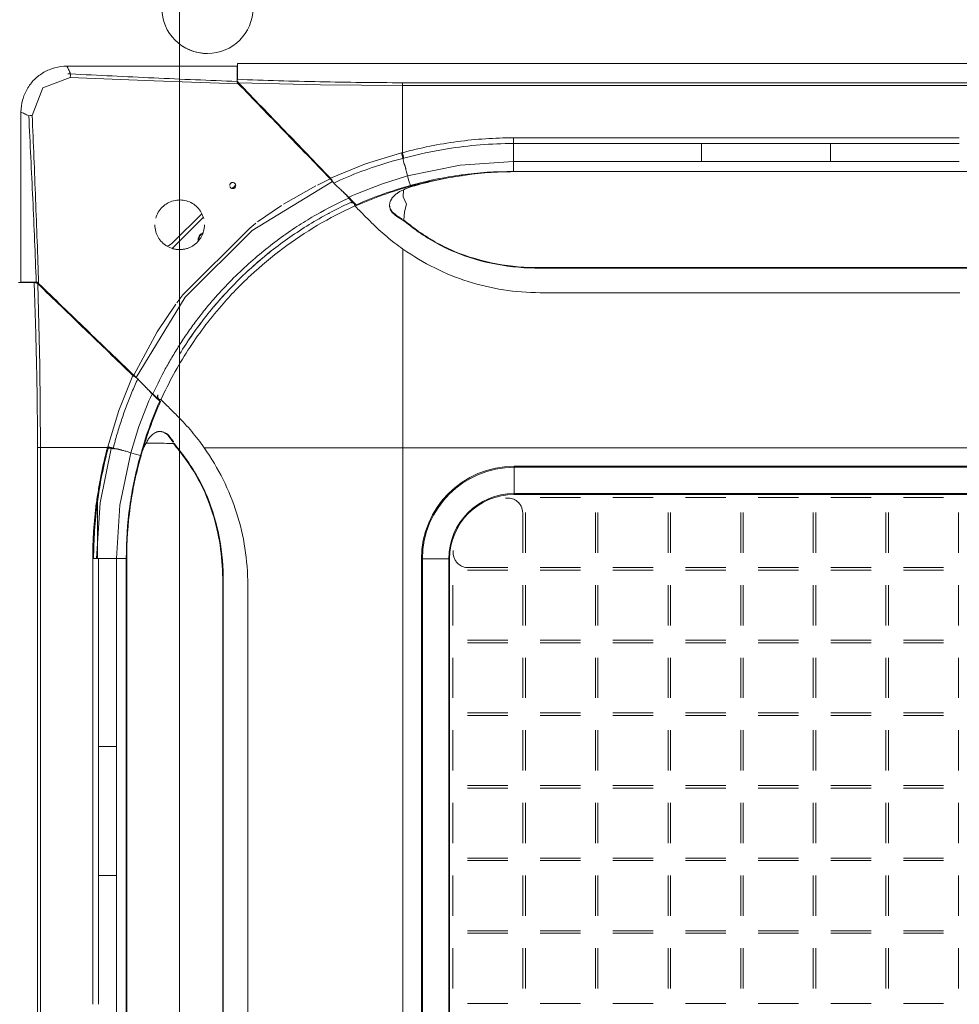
# Model space of a CAD drawing. Header units: millimetres. Extents: x -37728 to 44100, y 631619 to 691915.
# Tile 52 of 256: x -26727 to -26417, y 657728 to 658053. Entities that reach past the tile are written whole.
import ezdxf

# ---------------------------------------------------------------- set-up
doc = ezdxf.new("R2010")
doc.units = ezdxf.units.MM
doc.layers.add('_XREF', color=7, linetype='Continuous')
for name, color, linetype, lineweight in [('I-FURN', 252, 'Continuous', 5), ('LATS_EQ_IDU', 7, 'Continuous', 0), ('LATS_PANEL', 7, 'Continuous', 0)]:
    doc.layers.add(name, color=color, linetype=linetype, lineweight=lineweight)

# ---------------------------------------------------------------- blocks, each defined once
blk = doc.blocks.new('LATS_IDU_4WAY_CASSETTE_TE_TR_TQ_620')
at = {"layer": 'LATS_PANEL', "color": 0}
for p, q in [((-294.86, 310.04), (-238.65, 310.04)), ((-238.65, 310.04), (-238.65, 305)), ((-238.55, 310.89), (238.55, 310.89)), ((-238.55, 305.69), (-238.55, 310.89)), ((-293.66, 307.46), (-294.53, 307.47)), ((184, 304.57), (-184, 304.57)), ((-184, 303.62), (184, 303.62)), ((-310.04, 238.65), (-310.04, 294.86)), ((-306.97, 293.73), (-307.46, 293.66)), ((-306.32, 293.78), (-306.97, 293.73)), ((-147.3, 286.34), (-147.3, 285.35)), ((-85.23, 286.34), (-147.3, 286.34)), ((-147.3, 285.35), (-147.3, 284.46)), ((-147.3, 284.46), (-85.23, 284.46)), ((-42.61, 286.34), (-85.23, 286.34)), ((-85.23, 284.46), (-42.61, 284.46)), ((0, 286.34), (-42.61, 286.34)), ((-42.61, 284.46), (0, 284.46)), ((-184, 281.43), (-184.27, 281.36)), ((-184, 281.43), (-183.74, 280.49)), ((-183.74, 280.49), (-183.54, 279.63)), ((-85.23, 278.53), (-147.3, 278.53)), ((-85.23, 278.53), (-42.61, 278.53)), ((-42.61, 278.53), (0, 278.53)), ((-147.3, 275.13), (-147.3, 275.23)), ((-85.23, 275.23), (-147.3, 275.23)), ((-146.12, 275.17), (147.48, 275.17)), ((-42.61, 275.23), (-85.23, 275.23)), ((0, 275.23), (-42.61, 275.23)), ((-212.65, 270.46), (-223.3, 264.4)), ((-207.88, 272.79), (-212.05, 270.76)), ((-223.91, 264.01), (-231.85, 258.54)), ((-188.22, 263.62), (-188.24, 263.86)), ((-217.45, 254.01), (-217.74, 253.82)), ((-225.12, 248.54), (-225.34, 248.37)), ((139.78, 243.46), (-138.41, 243.46)), ((-138.41, 243.28), (139.78, 243.28)), ((-310.89, 238.55), (-305.69, 238.55)), ((-304.99, 238.65), (-310.04, 238.65)), ((-303.86, 211.07), (-304.5, 238.12)), ((-138.45, 235.16), (0.18, 235.16)), ((-258.89, 231.38), (-265.06, 222.25)), ((-248.23, 225.51), (-248.5, 225.16)), ((-265.08, 222.22), (-272.79, 207.88)), ((-253.74, 217.83), (-253.99, 217.45)), ((-303.62, 184), (-303.86, 211.07)), ((-263.95, 199.22), (-266.47, 201.66)), ((-264.2, 199.28), (-263.95, 199.22)), ((-263.77, 189.33), (-263.53, 189.31)), ((-304.57, 184), (-304.57, -184)), ((-303.62, -184), (-303.62, 184)), ((-280.18, 183.97), (-280.24, 183.77)), ((-249.48, 183.89), (-216.81, 183.89)), ((-216.81, 183.89), (-183.82, 183.89)), ((-183.82, 183.89), (184.18, 183.89)), ((-183.82, -184.11), (-183.82, 183.89)), ((-147.12, 177.46), (-147.12, 177.81)), ((147.48, 177.81), (-147.12, 177.81)), ((-147.12, 177.46), (147.48, 177.46)), ((-147.12, 168.77), (-147.12, 168.48)), ((147.48, 168.77), (-147.12, 168.77)), ((-147.12, 168.48), (147.48, 168.48)), ((-125.17, 167.47), (-138.47, 167.47)), ((-101.17, 167.47), (-114.47, 167.47)), ((-77.17, 167.47), (-90.47, 167.47)), ((-53.17, 167.47), (-66.47, 167.47)), ((-29.17, 167.47), (-42.47, 167.47)), ((-5.17, 167.47), (-18.47, 167.47)), ((-144.24, 149.24), (-144.24, 162.33)), ((-143.39, 162.54), (-143.39, 149.24)), ((-120.24, 149.24), (-120.24, 162.54)), ((-119.39, 162.54), (-119.39, 149.24)), ((-96.24, 149.24), (-96.24, 162.54)), ((-95.39, 162.54), (-95.39, 149.24)), ((-72.24, 149.24), (-72.24, 162.54)), ((-71.39, 162.54), (-71.39, 149.24)), ((-48.24, 149.24), (-48.24, 162.54)), ((-47.39, 162.54), (-47.39, 149.24)), ((-24.24, 149.24), (-24.24, 162.54)), ((-23.39, 162.54), (-23.39, 149.24)), ((-0.24, 149.24), (-0.24, 162.54)), ((-284.46, 147.3), (-286.34, 147.3)), ((-286.34, 147.3), (-286.34, 85.23)), ((-284.46, 85.23), (-284.46, 147.3)), ((-278.53, 85.23), (-278.53, 147.3)), ((-275.23, 147.3), (-275.09, 147.3)), ((-275.23, 147.3), (-275.23, 85.23)), ((-275.09, -146.41), (-275.09, 147.19)), ((-177.73, 147.2), (-177.38, 147.2)), ((-177.73, 147.2), (-177.73, -147.41)), ((-177.38, -147.41), (-177.38, 147.2)), ((-168.4, 147.2), (-168.69, 147.2)), ((-168.69, 147.2), (-168.69, -147.41)), ((-168.4, -147.41), (-168.4, 147.2)), ((-149.17, 143.47), (-162.47, 143.47)), ((-162.26, 144.31), (-149.17, 144.31)), ((-138.47, 144.31), (-125.17, 144.31)), ((-125.17, 143.47), (-138.47, 143.47)), ((-114.47, 144.31), (-101.17, 144.31)), ((-101.17, 143.47), (-114.47, 143.47)), ((-90.47, 144.31), (-77.17, 144.31)), ((-77.17, 143.47), (-90.47, 143.47)), ((-66.47, 144.31), (-53.17, 144.31)), ((-53.17, 143.47), (-66.47, 143.47)), ((-42.47, 144.31), (-29.17, 144.31)), ((-29.17, 143.47), (-42.47, 143.47)), ((-18.47, 144.31), (-5.17, 144.31)), ((-5.17, 143.47), (-18.47, 143.47)), ((-243.38, 139.49), (-243.38, -138.7)), ((-243.2, -138.7), (-243.2, 139.49)), ((-235.08, -138.74), (-235.08, 138.53)), ((-167.39, 138.54), (-167.39, 125.24)), ((-144.24, 125.24), (-144.24, 138.54)), ((-143.39, 138.54), (-143.39, 125.24)), ((-120.24, 125.24), (-120.24, 138.54)), ((-119.39, 138.54), (-119.39, 125.24)), ((-96.24, 125.24), (-96.24, 138.54)), ((-95.39, 138.54), (-95.39, 125.24)), ((-72.24, 125.24), (-72.24, 138.54)), ((-71.39, 138.54), (-71.39, 125.24)), ((-48.24, 125.24), (-48.24, 138.54)), ((-47.39, 138.54), (-47.39, 125.24)), ((-24.24, 125.24), (-24.24, 138.54)), ((-23.39, 138.54), (-23.39, 125.24)), ((-0.24, 125.24), (-0.24, 138.54)), ((-162.47, 120.31), (-149.17, 120.31)), ((-149.17, 119.47), (-162.47, 119.47)), ((-138.47, 120.31), (-125.17, 120.31)), ((-125.17, 119.47), (-138.47, 119.47)), ((-114.47, 120.31), (-101.17, 120.31)), ((-101.17, 119.47), (-114.47, 119.47)), ((-90.47, 120.31), (-77.17, 120.31)), ((-77.17, 119.47), (-90.47, 119.47)), ((-66.47, 120.31), (-53.17, 120.31)), ((-53.17, 119.47), (-66.47, 119.47)), ((-42.47, 120.31), (-29.17, 120.31)), ((-29.17, 119.47), (-42.47, 119.47)), ((-18.47, 120.31), (-5.17, 120.31)), ((-5.17, 119.47), (-18.47, 119.47)), ((-167.39, 114.54), (-167.39, 101.24)), ((-144.24, 101.24), (-144.24, 114.54)), ((-143.39, 114.54), (-143.39, 101.24)), ((-120.24, 101.24), (-120.24, 114.54)), ((-119.39, 114.54), (-119.39, 101.24)), ((-96.24, 101.24), (-96.24, 114.54)), ((-95.39, 114.54), (-95.39, 101.24)), ((-72.24, 101.24), (-72.24, 114.54)), ((-71.39, 114.54), (-71.39, 101.24)), ((-48.24, 101.24), (-48.24, 114.54)), ((-47.39, 114.54), (-47.39, 101.24)), ((-24.24, 101.24), (-24.24, 114.54)), ((-23.39, 114.54), (-23.39, 101.24)), ((-0.24, 101.24), (-0.24, 114.54)), ((-162.47, 96.31), (-149.17, 96.31)), ((-149.17, 95.47), (-162.47, 95.47)), ((-138.47, 96.31), (-125.17, 96.31)), ((-125.17, 95.47), (-138.47, 95.47)), ((-114.47, 96.31), (-101.17, 96.31)), ((-101.17, 95.47), (-114.47, 95.47)), ((-90.47, 96.31), (-77.17, 96.31)), ((-77.17, 95.47), (-90.47, 95.47)), ((-66.47, 96.31), (-53.17, 96.31)), ((-53.17, 95.47), (-66.47, 95.47)), ((-42.47, 96.31), (-29.17, 96.31)), ((-29.17, 95.47), (-42.47, 95.47)), ((-18.47, 96.31), (-5.17, 96.31)), ((-5.17, 95.47), (-18.47, 95.47)), ((-167.39, 90.54), (-167.39, 77.24)), ((-144.24, 77.24), (-144.24, 90.54)), ((-143.39, 90.54), (-143.39, 77.24)), ((-120.24, 77.24), (-120.24, 90.54)), ((-119.39, 90.54), (-119.39, 77.24)), ((-96.24, 77.24), (-96.24, 90.54)), ((-95.39, 90.54), (-95.39, 77.24)), ((-72.24, 77.24), (-72.24, 90.54)), ((-71.39, 90.54), (-71.39, 77.24)), ((-48.24, 77.24), (-48.24, 90.54)), ((-47.39, 90.54), (-47.39, 77.24)), ((-24.24, 77.24), (-24.24, 90.54)), ((-23.39, 90.54), (-23.39, 77.24)), ((-0.24, 77.24), (-0.24, 90.54)), ((-286.34, 85.23), (-286.34, 42.61)), ((-284.46, 42.61), (-284.46, 85.23)), ((-278.53, 42.61), (-278.53, 85.23)), ((-275.23, 85.23), (-275.23, 42.61)), ((-162.47, 72.31), (-149.17, 72.31)), ((-138.47, 72.31), (-125.17, 72.31)), ((-114.47, 72.31), (-101.17, 72.31)), ((-90.47, 72.31), (-77.17, 72.31)), ((-66.47, 72.31), (-53.17, 72.31)), ((-42.47, 72.31), (-29.17, 72.31)), ((-18.47, 72.31), (-5.17, 72.31)), ((-149.17, 71.47), (-162.47, 71.47)), ((-125.17, 71.47), (-138.47, 71.47)), ((-101.17, 71.47), (-114.47, 71.47)), ((-77.17, 71.47), (-90.47, 71.47)), ((-53.17, 71.47), (-66.47, 71.47)), ((-29.17, 71.47), (-42.47, 71.47)), ((-5.17, 71.47), (-18.47, 71.47)), ((-167.39, 66.54), (-167.39, 53.24)), ((-144.24, 53.24), (-144.24, 66.54)), ((-143.39, 66.54), (-143.39, 53.24)), ((-120.24, 53.24), (-120.24, 66.54)), ((-119.39, 66.54), (-119.39, 53.24)), ((-96.24, 53.24), (-96.24, 66.54)), ((-95.39, 66.54), (-95.39, 53.24)), ((-72.24, 53.24), (-72.24, 66.54)), ((-71.39, 66.54), (-71.39, 53.24)), ((-48.24, 53.24), (-48.24, 66.54)), ((-47.39, 66.54), (-47.39, 53.24)), ((-24.24, 53.24), (-24.24, 66.54)), ((-23.39, 66.54), (-23.39, 53.24)), ((-0.24, 53.24), (-0.24, 66.54)), ((-162.47, 48.31), (-149.17, 48.31)), ((-149.17, 47.47), (-162.47, 47.47)), ((-138.47, 48.31), (-125.17, 48.31)), ((-125.17, 47.47), (-138.47, 47.47)), ((-114.47, 48.31), (-101.17, 48.31)), ((-101.17, 47.47), (-114.47, 47.47)), ((-90.47, 48.31), (-77.17, 48.31)), ((-77.17, 47.47), (-90.47, 47.47)), ((-66.47, 48.31), (-53.17, 48.31)), ((-53.17, 47.47), (-66.47, 47.47)), ((-42.47, 48.31), (-29.17, 48.31)), ((-29.17, 47.47), (-42.47, 47.47)), ((-18.47, 48.31), (-5.17, 48.31)), ((-5.17, 47.47), (-18.47, 47.47)), ((-286.34, 42.61), (-286.34, 0)), ((-284.46, 0), (-284.46, 42.61)), ((-278.53, 42.61), (-278.53, 0)), ((-275.23, 42.61), (-275.23, 0)), ((-167.39, 42.54), (-167.39, 29.24)), ((-144.24, 29.24), (-144.24, 42.54)), ((-143.39, 42.54), (-143.39, 29.24)), ((-120.24, 29.24), (-120.24, 42.54)), ((-119.39, 42.54), (-119.39, 29.24)), ((-96.24, 29.24), (-96.24, 42.54)), ((-95.39, 42.54), (-95.39, 29.24)), ((-72.24, 29.24), (-72.24, 42.54)), ((-71.39, 42.54), (-71.39, 29.24)), ((-48.24, 29.24), (-48.24, 42.54)), ((-47.39, 42.54), (-47.39, 29.24)), ((-24.24, 29.24), (-24.24, 42.54)), ((-23.39, 42.54), (-23.39, 29.24)), ((-0.24, 29.24), (-0.24, 42.54)), ((-162.47, 24.31), (-149.17, 24.31)), ((-149.17, 23.47), (-162.47, 23.47)), ((-138.47, 24.31), (-125.17, 24.31)), ((-125.17, 23.47), (-138.47, 23.47)), ((-114.47, 24.31), (-101.17, 24.31)), ((-101.17, 23.47), (-114.47, 23.47)), ((-90.47, 24.31), (-77.17, 24.31)), ((-77.17, 23.47), (-90.47, 23.47)), ((-66.47, 24.31), (-53.17, 24.31)), ((-53.17, 23.47), (-66.47, 23.47)), ((-42.47, 24.31), (-29.17, 24.31)), ((-29.17, 23.47), (-42.47, 23.47)), ((-18.47, 24.31), (-5.17, 24.31)), ((-5.17, 23.47), (-18.47, 23.47)), ((-167.39, 18.54), (-167.39, 5.24)), ((-144.24, 5.24), (-144.24, 18.54)), ((-143.39, 18.54), (-143.39, 5.24)), ((-120.24, 5.24), (-120.24, 18.54)), ((-119.39, 18.54), (-119.39, 5.24)), ((-96.24, 5.24), (-96.24, 18.54)), ((-95.39, 18.54), (-95.39, 5.24)), ((-72.24, 5.24), (-72.24, 18.54)), ((-71.39, 18.54), (-71.39, 5.24)), ((-48.24, 5.24), (-48.24, 18.54)), ((-47.39, 18.54), (-47.39, 5.24)), ((-24.24, 5.24), (-24.24, 18.54)), ((-23.39, 18.54), (-23.39, 5.24)), ((-0.24, 5.24), (-0.24, 18.54)), ((-162.47, 0.31), (-149.17, 0.31)), ((-138.47, 0.31), (-125.17, 0.31)), ((-114.47, 0.31), (-101.17, 0.31)), ((-90.47, 0.31), (-77.17, 0.31)), ((-66.47, 0.31), (-53.17, 0.31)), ((-42.47, 0.31), (-29.17, 0.31)), ((-18.47, 0.31), (-5.17, 0.31)), ((-278.53, -42.61), (-278.53, 0)), ((-275.23, 0), (-275.23, -42.61))]:
    blk.add_line(p, q, dxfattribs=at)
at = {"layer": 'LATS_PANEL', "color": 0, "extrusion": (0, 0, -1)}
for p, q in [((-216.68, 281.9), (-216.68, 282.02)), ((-214.1, 279.35), (-214.16, 279.29)), ((-240.26, 269.59), (-239.32, 270.53)), ((-259.62, 251.93), (-250.3, 261.25)), ((-260.05, 249.8), (-249.81, 260.04)), ((-284.63, 219.16), (-284.63, 219.31)), ((-279.29, 214.16), (-279.35, 214.1)), ((-284.72, 168.28), (-284.72, 147.3))]:
    blk.add_line(p, q, dxfattribs=at)
at = {"layer": 'LATS_PANEL', "color": 0, "flags": 128}
for points in [[(-306.31, 293.78), (-302.86, 302.86), (-293.78, 306.31)], [(-293.78, 306.32), (-293.73, 306.97), (-293.66, 307.47)], [(-293.78, 306.32), (-266.02, 305.21), (-238.23, 304.23)], [(-238.56, 305.27), (-238.55, 304.97), (-238.55, 304.67)], [(-238.09, 304.19), (-238.1, 304.35), (-238.12, 304.5)], [(-238.12, 304.5), (-211.07, 303.86), (-184, 303.62)], [(-184, 303.62), (-184, 303.84), (-184, 304.05), (-184, 304.25), (-184, 304.43), (-184, 304.57)], [(-184.27, 281.36), (-196.24, 277.76), (-207.82, 273.07)], [(-183.82, 279.55), (-183.76, 279.56), (-183.71, 279.58), (-183.65, 279.6), (-183.6, 279.61), (-183.54, 279.62)], [(-147.3, 278.53), (-164.97, 277.36), (-182.29, 273.78)], [(-147.3, 275.23), (-147.3, 276.88), (-147.3, 278.53)], [(-182.29, 273.78), (-190.94, 271.07), (-199.38, 267.77)], [(-182.29, 273.78), (-181.83, 272.19), (-181.37, 270.6)], [(-271.96, 207.12), (-255.75, 233.7), (-233.7, 255.75), (-207.12, 271.95)], [(-207.82, 273.07), (-207.8, 272.94), (-207.78, 272.81)], [(-207.4, 272.41), (-207.38, 272.4), (-207.36, 272.38), (-207.35, 272.36), (-207.33, 272.34), (-207.32, 272.32), (-207.3, 272.3), (-207.28, 272.28), (-207.26, 272.25), (-207.24, 272.23), (-207.23, 272.2), (-207.21, 272.18), (-207.19, 272.15), (-207.17, 272.12), (-207.15, 272.09), (-207.13, 272.06), (-207.11, 272.03), (-207.09, 272), (-207.07, 271.97), (-207.04, 271.94), (-207.02, 271.9), (-207, 271.87), (-206.98, 271.83), (-206.96, 271.81)], [(-199.38, 267.77), (-200.55, 267.25), (-201.72, 266.72)], [(-183.56, 259.18), (-183.36, 261.9), (-182.62, 264.43), (-183.73, 266.82), (-183.64, 269.14)], [(-200.23, 264.87), (-201, 265.66), (-201.76, 266.45)], [(-199.28, 264.2), (-200.5, 265.46), (-201.72, 266.72)], [(-201.66, 266.47), (-200.44, 265.21), (-199.22, 263.95)], [(-199.22, 263.95), (-199.25, 264.07), (-199.28, 264.2)], [(-187.38, 261.71), (-187.38, 261.82), (-187.39, 261.94)], [(-187.23, 261.58), (-187.24, 261.7), (-187.25, 261.82)], [(-232.41, 258.12), (-234.46, 256.54), (-256.54, 234.47), (-258.54, 231.86)], [(-179.39, 255.76), (-179.39, 255.87), (-179.39, 255.98)], [(-183.82, 183.89), (-183.82, 216.89), (-183.82, 249.57)], [(-305.28, 238.56), (-304.98, 238.56), (-304.67, 238.55)], [(-304.5, 238.12), (-304.35, 238.1), (-304.19, 238.09)], [(-273.07, 207.82), (-277.76, 196.24), (-281.36, 184.27)], [(-272.81, 207.78), (-272.94, 207.8), (-273.07, 207.82)], [(-271.93, 207.06), (-271.97, 207.08), (-272.01, 207.11), (-272.04, 207.13), (-272.08, 207.15), (-272.11, 207.18), (-272.14, 207.2), (-272.17, 207.22), (-272.2, 207.24), (-272.23, 207.26), (-272.26, 207.28), (-272.29, 207.3), (-272.31, 207.32), (-272.34, 207.34), (-272.36, 207.36), (-272.39, 207.38), (-272.41, 207.4), (-272.43, 207.41), (-272.44, 207.43), (-272.46, 207.45), (-272.48, 207.46)], [(-264.86, 200.22), (-265.66, 200.99), (-266.45, 201.76)], [(-267.77, 199.38), (-271.07, 190.94), (-273.78, 182.29)], [(-266.72, 201.72), (-267.25, 200.55), (-267.77, 199.38)], [(-266.72, 201.72), (-265.46, 200.5), (-264.2, 199.28)], [(-280.26, 183.69), (-283.87, 165.71), (-285.09, 147.3)], [(-281.14, 184), (-281.1, 184.13), (-281.09, 184.2)], [(-279.63, 183.54), (-279.93, 183.66), (-280.24, 183.77)], [(-273.78, 182.29), (-277.36, 164.97), (-278.53, 147.3)], [(-270.6, 181.37), (-272.19, 181.83), (-273.78, 182.29)], [(-255.68, 180.46), (-255.79, 180.46), (-255.9, 180.46)], [(-147.12, 168.77), (-147.12, 173.11), (-147.12, 177.46)], [(-278.53, 147.3), (-276.88, 147.3), (-275.23, 147.3)], [(-177.38, 147.2), (-173.03, 147.2), (-168.69, 147.2)], [(-243.38, 139.49), (-243.29, 139.49), (-243.2, 139.49)]]:
    blk.add_lwpolyline(points, dxfattribs=at)
at = {"layer": 'LATS_PANEL', "color": 0, "extrusion": (0, 0, -1)}
for centre, radius, start, end in [((233.67, 264.87), 8, 45, 47.0911), ((249.01, 252.64), 2.5, 353.7052, 66.6189), ((263.86, 256.18), 6, 225, 250.2345)]:
    blk.add_arc(centre, radius, start, end, dxfattribs=at)
at = {"layer": 'LATS_PANEL', "color": 0}
for radius in [30.61, 30.26, 21.57, 21.29]:
    blk.add_arc((-147.12, 147.2), radius, 90, 180, dxfattribs=at)
for centre, major_axis, ratio, start_param, end_param in [((-171.52, 243.37), (-33.11, 0), 0.179504, 3.126491, 3.156693), ((-229.58, 168.95), (-5.14, 54.91), 0.975765, 1.198295, 1.203297), ((-245.15, 316.5), (-39.33, -132.03), 0.282915, 0.078505, 0.085752), ((-271.63, 181.99), (-3.68, -9.44), 0.798657, 4.828595, 4.857066)]:
    blk.add_ellipse(centre, major_axis=major_axis, ratio=ratio, start_param=start_param, end_param=end_param, dxfattribs=at)
for points in [[(-310.04, 294.94), (-310.03, 296.22), (-309.66, 298.88), (-308.16, 302.53), (-305.75, 305.76), (-302.53, 308.15), (-298.86, 309.67), (-296.22, 310.03), (-294.94, 310.04)], [(-293.66, 307.47), (-293.9, 307.98), (-294.34, 308.93), (-294.7, 309.7), (-294.86, 310.04)], [(-238.65, 305), (-247.83, 305.33), (-266.18, 306.11), (-284.51, 307.01), (-293.66, 307.47)], [(-238.65, 305), (-238.65, 304.95), (-238.65, 304.86), (-238.65, 304.75), (-238.65, 304.69)], [(-238.23, 304.23), (-238.31, 304.31), (-238.45, 304.47), (-238.58, 304.62), (-238.65, 304.69)], [(-238.56, 305.27), (-238.56, 305.35), (-238.55, 305.52), (-238.55, 305.64), (-238.55, 305.69)], [(-238.12, 304.5), (-238.21, 304.63), (-238.37, 304.89), (-238.5, 305.15), (-238.56, 305.27)], [(-184, 304.57), (-193.1, 304.58), (-211.29, 304.79), (-229.47, 305.34), (-238.55, 305.69)], [(-238.55, 304.67), (-238.48, 304.6), (-238.33, 304.44), (-238.17, 304.28), (-238.09, 304.19)], [(-207.88, 272.79), (-212.96, 278.06), (-223.09, 288.55), (-233.19, 299), (-238.23, 304.23)], [(-207.81, 273.07), (-212.89, 278.33), (-223, 288.82), (-233.08, 299.27), (-238.12, 304.5)], [(-238.09, 304.19), (-233.05, 298.97), (-222.97, 288.54), (-212.85, 278.06), (-207.78, 272.81)], [(-184, 303.62), (-184, 302.81), (-184, 301.19), (-184, 298.74), (-184, 296.29), (-184, 293.83), (-184, 291.36), (-184, 288.89), (-184, 286.41), (-184, 283.93), (-184, 282.27), (-184, 281.43)], [(-310.04, 294.86), (-309.7, 294.7), (-308.93, 294.34), (-307.98, 293.9), (-307.47, 293.66)], [(-307.47, 293.66), (-307.01, 284.51), (-306.11, 266.18), (-305.33, 247.83), (-304.99, 238.65)], [(-305.21, 266.02), (-305.57, 275.28), (-305.94, 284.53), (-306.32, 293.78)], [(-147.3, 286.34), (-153.5, 286.34), (-165.89, 285.52), (-178.04, 283.06), (-184, 281.43)], [(-184.27, 281.36), (-184.25, 281.3), (-184.21, 281.16), (-184.16, 280.95), (-184.1, 280.74), (-184.05, 280.52), (-183.99, 280.31), (-183.95, 280.11), (-183.9, 279.91), (-183.86, 279.72), (-183.84, 279.6), (-183.83, 279.55)], [(-147.3, 275.23), (-153.22, 275.23), (-164.59, 274.49), (-175.7, 272.17), (-181.36, 270.6)], [(-179.88, 270.54), (-174.36, 272.1), (-163.21, 274.43), (-151.85, 275.18), (-146.12, 275.17)], [(-164.51, 273.82), (-164.42, 273.84), (-164.32, 273.85), (-164.22, 273.86)], [(-207.12, 271.95), (-207.22, 272.05), (-207.46, 272.33), (-207.74, 272.65), (-207.88, 272.79)], [(-206.71, 271.42), (-206.85, 271.64), (-207.22, 272.24), (-207.63, 272.82), (-207.82, 273.07)], [(-206.91, 271.74), (-206.98, 271.81), (-207.05, 271.88), (-207.12, 271.95)], [(-181.36, 270.59), (-184.44, 269.74), (-190.48, 267.85), (-196.36, 265.5), (-199.28, 264.2)], [(-199.22, 263.95), (-196.31, 265.25), (-190.45, 267.59), (-184.43, 269.48), (-181.35, 270.33)], [(-183.65, 269.14), (-183.26, 269.35), (-182.46, 269.74), (-181.63, 270.03), (-181.2, 270.16)], [(-181.36, 270.6), (-181.32, 270.56), (-181.27, 270.48), (-181.31, 270.38), (-181.35, 270.33)], [(-181.35, 270.33), (-178.11, 271.24), (-174.84, 272.02), (-171.55, 272.66)], [(-181.2, 270.16), (-180.98, 270.22), (-180.54, 270.35), (-180.1, 270.48), (-179.88, 270.54)], [(-204.64, 269.41), (-204.75, 269.52), (-204.85, 269.63), (-204.96, 269.73)], [(-304.23, 238.23), (-304.52, 247.5), (-304.85, 256.77), (-305.21, 266.02)], [(-238.74, 238.82), (-235.14, 242.41), (-227.49, 249.21), (-214.98, 257.93), (-206.03, 262.73), (-201.4, 264.87)], [(-201.72, 266.73), (-201.76, 266.73), (-201.78, 266.69), (-201.72, 266.56), (-201.66, 266.47)], [(-201.4, 264.87), (-201.29, 264.9), (-201.05, 264.95), (-200.68, 264.92), (-200.28, 264.8), (-200, 264.66), (-199.86, 264.58)], [(-199.86, 264.58), (-199.84, 264.48), (-199.79, 264.24), (-199.75, 263.99), (-199.73, 263.86)], [(-199.73, 263.86), (-198.81, 262.94), (-196.97, 261.08), (-195.12, 259.23), (-194.19, 258.31)], [(-208.51, 261.31), (-208.42, 261.36), (-208.32, 261.41), (-208.23, 261.46)], [(-187.25, 261.82), (-187.3, 261.86), (-187.34, 261.9), (-187.39, 261.94)], [(-187.38, 261.71), (-187.33, 261.66), (-187.28, 261.62), (-187.23, 261.58)], [(-185.47, 260.39), (-186.09, 260.83), (-186.68, 261.31), (-187.25, 261.82)], [(-187.23, 261.58), (-186.67, 261.07), (-185.49, 260.13), (-184.22, 259.32), (-183.56, 258.95)], [(-184.51, 259.75), (-184.84, 259.95), (-185.16, 260.17), (-185.47, 260.39)], [(-221.19, 253.51), (-219.11, 254.96), (-216.99, 256.35), (-214.83, 257.68)], [(-194.19, 258.31), (-192.6, 256.71), (-189.27, 253.65), (-185.68, 250.88), (-183.82, 249.57)], [(-181.49, 257.56), (-182.19, 258.09), (-182.88, 258.63), (-183.56, 259.18)], [(-183.56, 258.95), (-182.88, 258.4), (-182.19, 257.87), (-181.49, 257.34)], [(-183.52, 258.92), (-183.53, 258.96), (-183.53, 259.04), (-183.53, 259.11), (-183.52, 259.15)], [(-179.39, 255.98), (-180.09, 256.5), (-180.8, 257.02), (-181.49, 257.56)], [(-181.49, 257.34), (-180.8, 256.8), (-180.1, 256.28), (-179.39, 255.76)], [(-138.41, 243.46), (-143.33, 243.41), (-152.92, 244.27), (-167.12, 248.32), (-175.44, 253.1), (-179.39, 255.98)], [(-179.39, 255.76), (-175.43, 252.89), (-167.12, 248.12), (-152.92, 244.09), (-143.32, 243.23), (-138.41, 243.28)], [(-236, 241.48), (-233.22, 244.1), (-230.32, 246.6), (-227.32, 248.97)], [(-183.82, 249.57), (-177.02, 244.84), (-162.67, 237.69), (-146.78, 235.22), (-138.45, 235.16)], [(-305.69, 238.55), (-305.63, 238.55), (-305.5, 238.55), (-305.36, 238.56), (-305.28, 238.56)], [(-305.69, 238.55), (-305.58, 235.52), (-305.38, 229.46), (-305.09, 220.38), (-304.92, 211.28), (-304.67, 202.19), (-304.63, 193.1), (-304.58, 187.03), (-304.57, 184)], [(-305.28, 238.56), (-305.15, 238.5), (-304.89, 238.37), (-304.63, 238.21), (-304.5, 238.12)], [(-304.68, 238.65), (-304.74, 238.65), (-304.85, 238.65), (-304.95, 238.65), (-304.99, 238.65)], [(-304.68, 238.65), (-304.61, 238.58), (-304.46, 238.45), (-304.31, 238.31), (-304.23, 238.23)], [(-304.19, 238.09), (-304.28, 238.17), (-304.44, 238.33), (-304.59, 238.47), (-304.67, 238.55)], [(-304.5, 238.12), (-299.27, 233.08), (-288.82, 223), (-278.33, 212.89), (-273.07, 207.81)], [(-272.79, 207.88), (-278.06, 212.96), (-288.55, 223.09), (-299, 233.19), (-304.23, 238.23)], [(-272.81, 207.78), (-278.06, 212.85), (-288.54, 222.97), (-298.97, 233.05), (-304.19, 238.09)], [(-257.63, 214.85), (-254.96, 219.21), (-249.12, 227.58), (-242.36, 235.2), (-238.74, 238.82)], [(-246.33, 230.54), (-244.75, 232.42), (-243.1, 234.27), (-241.41, 236.07)], [(-255.58, 218.09), (-253.97, 220.55), (-252.28, 222.95), (-250.51, 225.29)], [(-273.07, 207.82), (-272.77, 207.61), (-272.11, 207.18), (-271.6, 206.84), (-271.42, 206.71)], [(-272.51, 207.49), (-272.61, 207.58), (-272.71, 207.68), (-272.81, 207.78)], [(-272.79, 207.88), (-272.66, 207.75), (-272.34, 207.46), (-272.06, 207.22), (-271.96, 207.12)], [(-269.41, 204.64), (-269.52, 204.75), (-269.63, 204.85), (-269.73, 204.96)], [(-266.47, 201.66), (-266.56, 201.72), (-266.63, 201.75), (-266.67, 201.76)], [(-264.2, 199.28), (-265.5, 196.36), (-267.85, 190.48), (-269.74, 184.44), (-270.59, 181.36)], [(-264.54, 199.96), (-264.61, 200.09), (-264.75, 200.35), (-264.87, 200.72), (-264.9, 201.07), (-264.86, 201.28), (-264.83, 201.38)], [(-264.75, 200.46), (-264.79, 200.38), (-264.82, 200.3), (-264.86, 200.22)], [(-263.78, 199.82), (-263.91, 199.84), (-264.18, 199.89), (-264.42, 199.94), (-264.54, 199.96)], [(-258.22, 194.28), (-259.15, 195.21), (-261, 197.06), (-262.85, 198.9), (-263.78, 199.82)], [(-249.48, 183.89), (-250.79, 185.76), (-253.56, 189.36), (-256.62, 192.68), (-258.22, 194.28)], [(-261.63, 188.45), (-261.88, 188.61), (-262.36, 188.89), (-262.83, 189.07), (-263.07, 189.13)], [(-261.63, 188.45), (-261.67, 188.45), (-261.74, 188.45), (-261.82, 188.46), (-261.87, 188.47)], [(-261.74, 188.32), (-261.78, 188.37), (-261.82, 188.42), (-261.87, 188.47)], [(-261.75, 188.46), (-261.77, 188.46), (-261.78, 188.44), (-261.76, 188.37), (-261.74, 188.32)], [(-261.51, 188.31), (-261.57, 188.36), (-261.66, 188.43), (-261.73, 188.46), (-261.75, 188.46)], [(-261.74, 188.32), (-261.53, 188.07), (-261.11, 187.56), (-260.71, 187.04), (-260.53, 186.8)], [(-261.51, 188.31), (-261.55, 188.36), (-261.59, 188.41), (-261.63, 188.45)], [(-260.53, 186.8), (-260.43, 186.68), (-260.26, 186.44), (-260.1, 186.22), (-260.03, 186.12)], [(-304.13, 184), (-304.29, 184), (-304.44, 184), (-304.57, 184)], [(-303.62, 184), (-303.8, 184), (-303.97, 184), (-304.13, 184)], [(-303.62, 184), (-302.81, 184), (-301.19, 184), (-298.74, 184), (-296.29, 184), (-293.83, 184), (-291.36, 184), (-288.89, 184), (-286.41, 184), (-283.93, 184), (-282.26, 184), (-281.43, 184)], [(-286.03, 147.3), (-286.03, 153.5), (-285.21, 165.89), (-282.76, 178.04), (-281.14, 184)], [(-281.14, 184), (-281.24, 184), (-281.34, 184), (-281.43, 184)], [(-279.55, 183.83), (-279.67, 183.86), (-279.95, 183.91), (-280.41, 184.02), (-280.89, 184.14), (-281.21, 184.23), (-281.36, 184.27)], [(-280.24, 183.77), (-280.32, 183.79), (-280.51, 183.83), (-280.82, 183.91), (-281.04, 183.97), (-281.14, 184)], [(-270.46, 180.96), (-270.4, 181.18), (-270.27, 181.62), (-270.15, 182.06), (-270.08, 182.28)], [(-270.08, 182.28), (-269.92, 182.84), (-269.51, 183.93), (-268.95, 184.94), (-268.64, 185.43)], [(-268.64, 185.42), (-267.65, 185.42), (-265.66, 185.41), (-262.68, 185.39), (-260.69, 185.37), (-259.69, 185.35)], [(-259.69, 185.35), (-259.04, 184.56), (-258.39, 183.75), (-257.76, 182.94)], [(-259.67, 185.33), (-259.63, 185.33), (-259.56, 185.33), (-259.48, 185.33), (-259.44, 185.32)], [(-255.68, 180.47), (-256.29, 181.3), (-257.53, 182.94), (-258.81, 184.55), (-259.46, 185.35)], [(-257.76, 182.94), (-257.13, 182.12), (-256.51, 181.3), (-255.9, 180.46)], [(-235.08, 138.53), (-235.14, 146.86), (-237.6, 162.75), (-244.75, 177.1), (-249.48, 183.89)], [(-270.6, 181.36), (-272.17, 175.7), (-274.49, 164.59), (-275.23, 153.22), (-275.23, 147.3)], [(-275.09, 147.19), (-275.11, 152.94), (-274.35, 164.32), (-272.02, 175.45), (-270.46, 180.96)], [(-270.33, 181.35), (-270.38, 181.31), (-270.48, 181.27), (-270.56, 181.32), (-270.6, 181.36)], [(-255.9, 180.46), (-253.73, 177.52), (-249.96, 171.36), (-246.06, 161.14), (-243.82, 150.37), (-243.35, 143.14), (-243.38, 139.49)], [(-243.2, 139.49), (-243.15, 144.4), (-244.02, 154), (-248.04, 168.18), (-252.81, 176.5), (-255.68, 180.46)]]:
    blk.add_open_spline(points, degree=3, dxfattribs=at)
for points, knots in [([(-183.54, 279.62), (-178.81, 280.91), (-166.88, 283.48), (-154.65, 284.45), (-147.3, 284.45)], [0, 0, 0, 0, 0.4, 1, 1, 1, 1]), ([(-147.3, 278.53), (-147.3, 278.53), (-147.3, 279.23), (-147.3, 281.05), (-147.3, 283.35), (-147.3, 284.46)], [-0.6387308, -0.6387308, -0.6387308, -0.6387308, -0.6383851, -0.4248249, 0, 0, 0, 0]), ([(-85.23, 278.53), (-85.23, 278.53), (-85.23, 279.23), (-85.23, 281.05), (-85.23, 283.35), (-85.23, 284.46)], [-0.6387249, -0.6387249, -0.6387249, -0.6387249, -0.6383792, -0.4248248, 0, 0, 0, 0]), ([(-42.61, 284.46), (-42.61, 283.35), (-42.61, 281.05), (-42.61, 279.23), (-42.61, 278.53), (-42.61, 278.53)], [0, 0, 0, 0, 0.4248248, 0.6383792, 0.6387249, 0.6387249, 0.6387249, 0.6387249]), ([(-206.71, 271.42), (-203.77, 272.78), (-196.27, 275.91), (-188.56, 278.33), (-183.83, 279.55)], [0, 0, 0, 0, 0.4, 1, 1, 1, 1]), ([(-183.83, 279.55), (-183.81, 279.47), (-183.78, 279.3), (-183.73, 279.05), (-183.68, 278.79), (-183.63, 278.52), (-183.57, 278.24), (-183.49, 277.96), (-183.4, 277.74), (-183.32, 277.55), (-183.26, 277.41), (-183.21, 277.27), (-183.14, 277.08), (-183.06, 276.83), (-182.99, 276.53), (-182.92, 276.22), (-182.86, 275.91), (-182.8, 275.6), (-182.73, 275.29), (-182.58, 274.67), (-182.43, 274.17), (-182.29, 273.78)], [0, 0, 0, 0, 0.05, 0.1, 0.15, 0.2, 0.25, 0.3, 0.35, 0.375, 0.4, 0.425, 0.45, 0.5, 0.55, 0.6, 0.65, 0.7, 0.75, 0.8, 1, 1, 1, 1]), ([(-239.07, 270.59), (-239.07, 270.69), (-239.1, 270.89), (-239.25, 271.17), (-239.47, 271.39), (-239.75, 271.53), (-240.06, 271.6), (-240.35, 271.56), (-240.64, 271.42), (-240.87, 271.2), (-241.04, 270.89), (-241.07, 270.69), (-241.07, 270.59)], [0, 0, 0, 0, 0.1, 0.2, 0.3, 0.4, 0.5, 0.6, 0.675, 0.8, 0.9, 1, 1, 1, 1]), ([(-239.14, 270.24), (-239.16, 270.19), (-239.21, 270.08), (-239.3, 269.94), (-239.43, 269.81), (-239.57, 269.71), (-239.74, 269.64), (-239.97, 269.59), (-240.2, 269.6), (-240.43, 269.65), (-240.59, 269.72), (-240.73, 269.82), (-240.89, 269.98), (-240.97, 270.13), (-241.01, 270.24)], [0.1111111, 0.1111111, 0.1111111, 0.1111111, 0.1666667, 0.2222222, 0.2777778, 0.3333333, 0.3888889, 0.4444444, 0.5555556, 0.6111111, 0.6666667, 0.7222222, 0.7777778, 0.8888889, 0.8888889, 0.8888889, 0.8888889]), ([(-207.78, 272.81), (-207.71, 272.74), (-207.6, 272.62), (-207.49, 272.5), (-207.44, 272.46)], [0, 0, 0, 0, 0.25, 0.4375, 0.4375, 0.4375, 0.4375]), ([(-207.44, 272.46), (-207.39, 272.41), (-207.25, 272.26), (-207.13, 272.13), (-207.06, 272.06)], [0.4375, 0.4375, 0.4375, 0.4375, 0.625, 1, 1, 1, 1]), ([(-201.72, 266.73), (-202.08, 267.07), (-202.79, 267.72), (-203.7, 268.57), (-204.4, 269.23), (-204.91, 269.73), (-205.41, 270.19), (-206.03, 270.78), (-206.45, 271.19), (-206.71, 271.42)], [0, 0, 0, 0, 0.2, 0.4, 0.5, 0.6, 0.7, 0.8, 1, 1, 1, 1]), ([(-203.85, 268.74), (-203.51, 268.38), (-202.77, 267.62), (-202.04, 266.85), (-201.66, 266.47)], [0.6236161, 0.6236161, 0.6236161, 0.6236161, 0.8, 1, 1, 1, 1]), ([(-187.39, 261.94), (-187.53, 262.11), (-187.77, 262.46), (-188.04, 262.99), (-188.17, 263.43), (-188.23, 263.8), (-188.25, 264.07), (-188.24, 264.35), (-188.17, 264.75), (-188.03, 265.25), (-187.81, 265.74), (-187.61, 266.11), (-187.45, 266.37), (-187.28, 266.61), (-187.01, 266.93), (-186.64, 267.31), (-186.23, 267.66), (-185.9, 267.91), (-185.66, 268.09), (-185.42, 268.26), (-185.1, 268.47), (-184.52, 268.8), (-184, 269.03), (-183.65, 269.15)], [0, 0, 0, 0, 0.0625, 0.125, 0.1875, 0.21875, 0.25, 0.28125, 0.3125, 0.375, 0.4375, 0.46875, 0.5, 0.53125, 0.5625, 0.625, 0.6875, 0.71875, 0.75, 0.78125, 0.8125, 0.875, 1, 1, 1, 1]), ([(-265.52, 259.75), (-265.33, 260.44), (-264.49, 262.46), (-261.82, 265.1), (-257.47, 266.2), (-253.22, 264.99), (-250.67, 262.38), (-249.85, 260.4), (-249.67, 259.71)], [0.0833333, 0.0833333, 0.0833333, 0.0833333, 0.1666667, 0.3333333, 0.5, 0.6666667, 0.8333333, 0.9166667, 0.9166667, 0.9166667, 0.9166667]), ([(-263.78, 199.82), (-261.17, 205.51), (-255.25, 216.39), (-245.11, 229.9), (-234.33, 241.07), (-223.68, 249.97), (-212.15, 257.67), (-203.96, 261.93), (-199.73, 263.86)], [0, 0, 0, 0, 0.2, 0.4, 0.55, 0.7, 0.85, 1, 1, 1, 1]), ([(-223.96, 253.51), (-222, 254.93), (-218.12, 257.59), (-210.57, 262.16), (-205.17, 264.9), (-201.76, 266.45)], [0.7, 0.7, 0.7, 0.7, 0.775, 0.85, 1, 1, 1, 1]), ([(-188.23, 263.83), (-188.23, 263.74), (-188.22, 263.56), (-188.16, 263.2), (-188.03, 262.75), (-187.76, 262.22), (-187.52, 261.88), (-187.38, 261.71)], [0.75, 0.75, 0.75, 0.75, 0.78125, 0.8125, 0.875, 0.9375, 1, 1, 1, 1]), ([(-184.03, 259.45), (-184.52, 259.74), (-185.64, 260.47), (-186.68, 261.31), (-187.25, 261.82)], [0.1184541, 0.1184541, 0.1184541, 0.1184541, 0.5, 1, 1, 1, 1]), ([(-265.82, 257.63), (-265.79, 256.85), (-265.63, 255.74), (-265.24, 254.58), (-264.96, 253.96), (-264.49, 253.06), (-263.72, 252.06), (-262.63, 251.1), (-261.5, 250.32), (-260.18, 249.77), (-258.75, 249.47), (-257.72, 249.38), (-256.67, 249.45), (-255.58, 249.65), (-254.53, 249.99), (-253.57, 250.44), (-252.7, 251.03), (-251.85, 251.76), (-251.11, 252.59), (-250.5, 253.47), (-250.04, 254.39), (-249.59, 255.71), (-249.43, 256.81), (-249.41, 257.58)], [0, 0, 0, 0, 0.083333, 0.125, 0.145833, 0.166667, 0.25, 0.291667, 0.333333, 0.416667, 0.458333, 0.5, 0.541667, 0.583333, 0.625, 0.666667, 0.708333, 0.75, 0.791667, 0.833333, 0.875, 0.916667, 1, 1, 1, 1]), ([(-251.31, 252.56), (-251.31, 252.67), (-251.3, 253.03), (-251.14, 253.63), (-250.7, 254.27), (-250.28, 254.57), (-250.05, 254.69)], [0.87629829, 0.87629829, 0.87629829, 0.87629829, 0.88235294, 0.89705882, 0.91176471, 0.92647059, 0.92647059, 0.92647059, 0.92647059]), ([(-250.92, 253.92), (-250.86, 254.01), (-250.71, 254.2), (-250.53, 254.37), (-250.42, 254.46)], [0.6259841, 0.6259841, 0.6259841, 0.6259841, 0.63235294, 0.64027421, 0.64027421, 0.64027421, 0.64027421]), ([(-250.41, 254.46), (-250.5, 254.39), (-250.68, 254.23), (-250.83, 254.05), (-250.9, 253.95)], [0.18455574, 0.18455574, 0.18455574, 0.18455574, 0.19117647, 0.19827446, 0.19827446, 0.19827446, 0.19827446]), ([(-266.45, 201.76), (-265.39, 204.09), (-263.6, 207.72), (-260.77, 212.81), (-258.42, 216.72), (-255.79, 220.77), (-252.86, 224.93), (-249.7, 229.04), (-245.88, 233.64), (-241.21, 238.71), (-235.55, 244.16), (-229.87, 249.04), (-225.92, 252.08), (-223.96, 253.51)], [0, 0, 0, 0, 0.1, 0.15, 0.2, 0.25, 0.3, 0.35, 0.4, 0.475, 0.55, 0.625, 0.7, 0.7, 0.7, 0.7]), ([(-251.23, 253.24), (-251.26, 253.12), (-251.3, 252.91), (-251.31, 252.7), (-251.31, 252.62)], [0.21340675, 0.21340675, 0.21340675, 0.21340675, 0.22058824, 0.22543483, 0.22543483, 0.22543483, 0.22543483]), ([(-251.31, 252.63), (-251.31, 252.68), (-251.3, 252.88), (-251.27, 253.07), (-251.24, 253.2)], [0.59972472, 0.59972472, 0.59972472, 0.59972472, 0.60294118, 0.61085701, 0.61085701, 0.61085701, 0.61085701]), ([(-279.55, 183.83), (-279.14, 185.41), (-278.28, 188.53), (-276.34, 194.71), (-274.06, 200.78), (-272.1, 205.24), (-271.42, 206.71)], [0, 0, 0, 0, 0.2, 0.4, 0.8, 1, 1, 1, 1]), ([(-271.42, 206.71), (-271.19, 206.45), (-270.78, 206.03), (-270.19, 205.41), (-269.73, 204.91), (-269.23, 204.4), (-268.57, 203.7), (-267.72, 202.79), (-267.07, 202.08), (-266.73, 201.72)], [0, 0, 0, 0, 0.2, 0.3, 0.4, 0.5, 0.6, 0.8, 1, 1, 1, 1]), ([(-266.47, 201.66), (-266.85, 202.04), (-267.62, 202.76), (-268.37, 203.49), (-268.72, 203.83)], [0, 0, 0, 0, 0.2, 0.3737759, 0.3737759, 0.3737759, 0.3737759]), ([(-269.58, 183.94), (-268.93, 186.13), (-267.26, 191.28), (-265.25, 196.31), (-263.95, 199.22)], [0.1411703, 0.1411703, 0.1411703, 0.1411703, 0.5, 1, 1, 1, 1]), ([(-268.64, 185.43), (-268.45, 185.9), (-268.12, 186.56), (-267.64, 187.22), (-267.33, 187.57), (-267.09, 187.81), (-266.83, 188.05), (-266.46, 188.38), (-265.96, 188.76), (-265.42, 189.05), (-265.04, 189.19), (-264.82, 189.24), (-264.65, 189.27), (-264.49, 189.29), (-264.27, 189.3), (-263.88, 189.28), (-263.31, 189.17), (-262.6, 188.9), (-262.11, 188.63), (-261.87, 188.47)], [0, 0, 0, 0, 0.166667, 0.25, 0.291667, 0.333333, 0.375, 0.416667, 0.5, 0.583333, 0.625, 0.645833, 0.666667, 0.6875, 0.708333, 0.75, 0.833333, 0.916667, 1, 1, 1, 1]), ([(-260.48, 187.03), (-260.52, 187.08), (-260.6, 187.18), (-260.76, 187.39), (-261.05, 187.76), (-261.32, 188.09), (-261.51, 188.31)], [0.75, 0.75, 0.75, 0.75, 0.78125, 0.8125, 0.875, 1, 1, 1, 1]), ([(-259.62, 185.78), (-259.62, 185.83), (-259.69, 185.99), (-259.94, 186.33), (-260.19, 186.66), (-260.36, 186.87), (-260.44, 186.98), (-260.48, 187.03)], [0.46875, 0.46875, 0.46875, 0.46875, 0.53125, 0.625, 0.6875, 0.71875, 0.75, 0.75, 0.75, 0.75]), ([(-260.03, 186.12), (-260, 186.07), (-259.93, 185.97), (-259.81, 185.79), (-259.75, 185.68), (-259.72, 185.61)], [0.6, 0.6, 0.6, 0.6, 0.65, 0.7, 0.8, 0.8, 0.8, 0.8]), ([(-281.43, 184), (-282.26, 181.02), (-283.32, 176.51), (-284.38, 170.41), (-285.14, 165.84), (-285.65, 161.22), (-286.19, 155.05), (-286.34, 150.4), (-286.34, 147.3)], [0, 0, 0, 0, 0.25, 0.375, 0.5, 0.625, 0.75, 1, 1, 1, 1]), ([(-279.63, 183.54), (-279.74, 183.57), (-280.03, 183.63), (-280.42, 183.73), (-280.73, 183.81), (-280.97, 183.87), (-281.23, 183.95), (-281.38, 183.99), (-281.43, 184)], [-1, -1, -1, -1, -0.75, -0.5, -0.375, -0.25, -0.125, 0, 0, 0, 0]), ([(-279.55, 183.83), (-279.51, 183.81), (-279.4, 183.74), (-279.23, 183.66), (-279.02, 183.6), (-278.84, 183.59), (-278.68, 183.59), (-278.54, 183.58), (-278.4, 183.56), (-278.26, 183.54), (-278.12, 183.51), (-277.93, 183.47), (-277.74, 183.42), (-277.55, 183.36), (-277.4, 183.32), (-277.26, 183.28), (-277.06, 183.22), (-276.71, 183.12), (-276.21, 182.99), (-275.59, 182.83), (-274.98, 182.66), (-274.37, 182.48), (-273.98, 182.36), (-273.78, 182.29)], [-1, -1, -1, -1, -0.975, -0.925, -0.8875, -0.85, -0.825, -0.8, -0.775, -0.75, -0.725, -0.7, -0.65, -0.625, -0.6, -0.575, -0.55, -0.5, -0.4, -0.3, -0.2, -0.1, 0, 0, 0, 0]), ([(-144.24, 162.33), (-144.24, 163.16), (-144.54, 164.36), (-145.48, 165.71), (-146.56, 166.65), (-148.09, 167.31), (-149.31, 167.36), (-149.93, 167.28)], [0, 0, 0, 0, 0.285714, 0.428571, 0.571429, 0.785714, 1, 1, 1, 1]), ([(-167.2, 150), (-167.31, 149.18), (-167.18, 147.95), (-166.44, 146.49), (-165.5, 145.4), (-164.08, 144.54), (-162.88, 144.32), (-162.26, 144.31)], [0, 0, 0, 0, 0.285714, 0.428571, 0.571429, 0.785714, 1, 1, 1, 1]), ([(-278.53, 147.3), (-278.53, 147.3), (-279.23, 147.3), (-281.05, 147.3), (-283.35, 147.3), (-284.46, 147.3)], [-0.6387308, -0.6387308, -0.6387308, -0.6387308, -0.6383851, -0.4248249, 0, 0, 0, 0]), ([(-284.46, 85.23), (-283.35, 85.23), (-281.05, 85.23), (-279.23, 85.23), (-278.53, 85.23), (-278.53, 85.23)], [0, 0, 0, 0, 0.4248248, 0.6383792, 0.6387249, 0.6387249, 0.6387249, 0.6387249]), ([(-278.53, 42.61), (-278.53, 42.61), (-279.23, 42.61), (-281.05, 42.61), (-283.35, 42.61), (-284.46, 42.61)], [-0.6387249, -0.6387249, -0.6387249, -0.6387249, -0.6383792, -0.4248248, 0, 0, 0, 0])]:
    blk.add_open_spline(points, degree=3, knots=knots, dxfattribs=at)
blk = doc.blocks.new('ZZZ Meb Krzesło zwykłe ___FK_v04_0 - przykład-7073046-__-00_00 Przyziemie PB')
at = {"layer": 'I-FURN', "color": 252}
for p, q in [((-20.32, -22.136), (20.32, -22.136)), ((-19.156, -22.136), (19.181, -22.136))]:
    blk.add_line(p, q, dxfattribs=at)
for start, end in [(360, 180), (142.2829, 180), (180, 360), (180, 360)]:
    blk.add_arc((20.373, -23.058), 1.507, start, end, dxfattribs=at)
blk = doc.blocks.new('A$C4e31ac75')
at = {"layer": 'I-FURN', "rotation": 90.00000000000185}
blk.add_blockref('ZZZ Meb Krzesło zwykłe ___FK_v04_0 - przykład-7073046-__-00_00 Przyziemie PB', (-275.193, 257.25), dxfattribs=at)

msp = doc.modelspace()

# ---------------------------------------------------------------- block references
at = {"layer": '_XREF', "xscale": 10, "yscale": 10, "zscale": 10}
msp.add_blockref('A$C4e31ac75', (-24143.63, 655281.12), dxfattribs=at)

# ---------------------------------------------------------------- next in the draw order: block references
at = {"layer": 'LATS_EQ_IDU', "color": 6}
msp.add_blockref('LATS_IDU_4WAY_CASSETTE_TE_TR_TQ_620', (-26416.55, 657728.08), dxfattribs=at)

doc.saveas('drawing.dxf')
